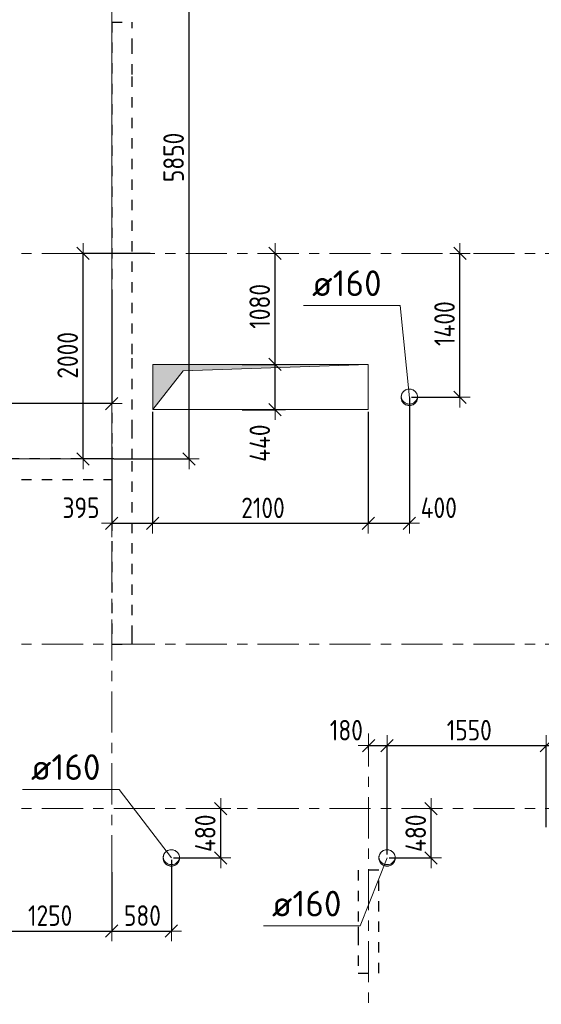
# Model space of a CAD drawing. Header units: metres. Extents: x -38 to 93, y -15 to 21.
# Tile 24 of 152: x 44.75 to 49.83, y 5.5 to 15.07. Entities that reach past the tile are written whole.
import ezdxf

# ---------------------------------------------------------------- set-up
doc = ezdxf.new("R2010")
doc.units = ezdxf.units.M
doc.header["$PDMODE"] = 65
for name, pattern in [('______11', [0.5, 0.4, -0.05, 0, -0.05]), ('______2', [0.135, 0.1, -0.035]), ('______5', [1.1, 0.8, -0.1, 0.1, -0.1])]:
    doc.linetypes.add(name, pattern=pattern)
for name, color, linetype, lineweight in [('XR$1$Осевая линия (1)', 7, '______5', 13), ('XR$3$Перекрытие (1)', 7, 'Continuous', 35), ('XR$5$Размерная линия (1)', 7, 'Continuous', 13), ('XR$5$Текст_ общее_1', 7, 'Continuous', 13)]:
    doc.layers.add(name, color=color, linetype=linetype, lineweight=lineweight)
doc.layers.add('XR$3$Макрос проема_ отверстия', color=7, linetype='Continuous', lineweight=13, true_color=0x2d2d2d)
doc.layers.add('XR$7$Стена_ бетон несущ.', color=7, linetype='Continuous', lineweight=70, true_color=0xb4b496)
doc.styles.add('ISOCPEUR', font='txt')
doc.dimstyles.new('DIMSTYLE_3', dxfattribs={"dimtxt": 0.2, "dimasz": 0.2, "dimexe": 0, "dimexo": 0, "dimgap": 0.1, "dimtad": 2, "dimdec": 0, "dimlfac": 1000, "dimrnd": 5, "dimzin": 12, "dimdsep": 46, "dimtxsty": 'ISOCPEUR', "dimblk1": 'ALL_ML_STRICH', "dimblk2": 'ALL_ML_STRICH', "dimsah": 1, "dimcen": 0, "dimclrd": 7, "dimclre": 256, "dimclrt": 7, "dimadec": 0, "dimazin": 0, "dimtfac": 1, "dimtdec": 0, "dimtix": 1, "dimtmove": 2, "dimatfit": 3, "dimfxl": 0, "dimtzin": 0, "dimlwd": 0, "dimlwe": -3, "dimarcsym": 0})
doc.dimstyles.new('DIMSTYLE_33', dxfattribs={"dimtxt": 0.2, "dimasz": 0.2, "dimexe": 0, "dimexo": 0, "dimgap": 0.1, "dimtad": 2, "dimdec": 0, "dimlfac": 1000, "dimrnd": 5, "dimzin": 12, "dimdsep": 46, "dimtxsty": 'ISOCPEUR', "dimblk1": 'ALL_ML_STRICH', "dimblk2": 'ALL_ML_STRICH', "dimsah": 1, "dimcen": 0, "dimclrd": 7, "dimclre": 256, "dimclrt": 7, "dimadec": 0, "dimazin": 0, "dimtfac": 1, "dimtdec": 0, "dimtix": 1, "dimtmove": 2, "dimatfit": 3, "dimfxl": 0, "dimtvp": 1.2, "dimtzin": 0, "dimlwd": 0, "dimlwe": -3, "dimarcsym": 0})

# ---------------------------------------------------------------- blocks, each defined once
blk = doc.blocks.new('NSY1')
at = {"color": 0, "linetype": 'ByBlock', "lineweight": -2}
for p, q in [((-0.01, 0.01), (0.01, 0.01)), ((-0.01, -0.01), (-0.01, 0.01)), ((-0.01, -0.01), (-0.01, 0.01)), ((-0.01, 0.01), (0.01, 0.01)), ((-0.01, 0.01), (0.01, 0.01)), ((0.01, 0.01), (-0.01, 0.01)), ((-0.01, 0.01), (-0.01, 0.01)), ((-0.01, 0.01), (-0.01, -0.01)), ((0.01, 0.01), (-0.01, 0.01)), ((0, 0), (0, 0)), ((0, 0), (0, 0)), ((0, 0), (0, 0)), ((0, 0), (0, 0)), ((0, 0), (0, 0)), ((0, 0), (0, 0)), ((0, 0), (0, 0)), ((0, 0), (0, 0)), ((0, 0), (0, 0)), ((0, 0), (0, 0)), ((0, 0), (0, 0)), ((0, 0), (0, 0)), ((0, 0), (0, 0)), ((0, 0), (0, 0)), ((0, 0), (0, 0)), ((0, 0), (0, 0)), ((0, 0), (0, 0)), ((0, 0), (0, 0)), ((0, 0), (0, 0)), ((0, 0), (0, 0)), ((0, 0), (0, 0)), ((0, 0), (0, 0)), ((0, 0), (0, 0)), ((0.01, 0.01), (0.01, -0.01)), ((0.01, 0.01), (0.01, -0.01)), ((0.01, 0.01), (0.01, 0.01)), ((0.01, -0.01), (0.01, 0.01)), ((0.01, -0.01), (-0.01, -0.01)), ((0.01, -0.01), (-0.01, -0.01)), ((-0.01, -0.01), (0.01, -0.01)), ((0, 0), (0, 0)), ((0, 0), (0, 0)), ((0, 0), (0, 0)), ((0, 0), (0, 0)), ((0, 0), (0, 0))]:
    blk.add_line(p, q, dxfattribs=at)
blk = doc.blocks.new('Отображение проема (2)', base_point=(-1.002, -49.786))
at = {"layer": 'XR$3$Макрос проема_ отверстия', "true_color": 0x000000, "transparency": 33554687}
blk.add_hatch(color=18, dxfattribs=at).paths.add_polyline_path([(-0.967, -49.384), (-1.002, -49.383), (-1.072, -49.389), (-1.139, -49.407), (-1.203, -49.437), (-1.261, -49.477), (-1.31, -49.527), (-1.351, -49.585), (-1.381, -49.648), (-1.399, -49.716), (-1.405, -49.786), (-1.399, -49.856), (-1.381, -49.924), (-1.351, -49.988), (-1.31, -50.045), (-1.261, -50.095), (-1.203, -50.135), (-1.139, -50.165), (-1.072, -50.183), (-1.002, -50.189), (-0.967, -50.188), (-1.032, -50.177), (-1.095, -50.155), (-1.153, -50.123), (-1.205, -50.082), (-1.25, -50.033), (-1.287, -49.978), (-1.313, -49.917), (-1.329, -49.852), (-1.335, -49.786), (-1.329, -49.72), (-1.313, -49.656), (-1.287, -49.595), (-1.25, -49.539), (-1.205, -49.49), (-1.153, -49.449), (-1.095, -49.417), (-1.032, -49.396)])
at = {"layer": 'XR$3$Макрос проема_ отверстия', "transparency": 33554687}
blk.add_circle((-1.002, -49.786), 0.403, dxfattribs=at)
blk.add_arc((-0.932, -49.786), 0.403, 94.9784, 265.0216, dxfattribs=at)
blk = doc.blocks.new('Отображение проема', base_point=(-1.1579, -49.3094))
at = {"layer": 'XR$3$Макрос проема_ отверстия', "true_color": 0x000000, "transparency": 33554687}
blk.add_hatch(color=18, dxfattribs=at).paths.add_polyline_path([(-1.1579, -50.1094), (-1.0448, -49.4225), (-0.3579, -49.3094), (-1.1579, -49.3094)])
at = {"layer": 'XR$3$Макрос проема_ отверстия', "transparency": 33554687}
for p, q in [((-1.1579, -50.1094), (-1.1579, -49.3094)), ((-1.1579, -49.3094), (-0.3579, -49.3094)), ((-1.0448, -49.4225), (-0.3579, -49.3094)), ((-1.1579, -50.1094), (-1.0448, -49.4225))]:
    blk.add_line(p, q, dxfattribs=at)
blk = doc.blocks.new('ALL_ML_STRICH')
at = {"color": 0, "linetype": 'ByBlock', "lineweight": -2}
for p, q in [((0, -0.5), (0, 0.5)), ((-1, 0), (0.5, 0)), ((-0.3, -0.3), (0.3, 0.3))]:
    blk.add_line(p, q, dxfattribs=at)
blk = doc.blocks.new('*D466')
at = {"layer": 'DEFPOINTS', "color": 7, "linetype": 'Continuous', "lineweight": 13, "transparency": 33554687}
for p in [(49.0055, 12.8), (48.5469, 11.4), (49.0395, 11.4)]:
    blk.add_point(p, dxfattribs=at)
at = {"layer": 'XR$5$Размерная линия (1)', "color": 9, "linetype": 'Continuous', "lineweight": -2, "true_color": 0xc7c7c7, "transparency": 33554687}
for p, q in [((49.0255, 12.8), (49.0395, 12.8)), ((48.5669, 11.4), (49.0395, 11.4))]:
    blk.add_line(p, q, dxfattribs=at)
at = {"layer": 'XR$5$Размерная линия (1)', "color": 7, "linetype": 'Continuous', "lineweight": -2, "transparency": 33554687}
blk.add_line((49.0395, 11.4), (49.0395, 12.8), dxfattribs=at)
at = {"layer": 'XR$5$Размерная линия (1)', "color": 7, "linetype": 'Continuous', "lineweight": 13, "transparency": 33554687, "xscale": 0.2, "yscale": 0.2, "zscale": 0.2}
for p, rotation in [((49.0395, 12.8), 90), ((49.0395, 11.4), 270)]:
    blk.add_blockref('ALL_ML_STRICH', p, dxfattribs=dict(at, rotation=rotation))
at = {"layer": 'XR$5$Размерная линия (1)', "color": 7, "linetype": 'Continuous', "lineweight": 13, "transparency": 33554687, "insert": (48.8895, 12.1167), "char_height": 0.2, "width": 0.666667, "attachment_point": 5, "rotation": 90, "style": 'ISOCPEUR'}
blk.add_mtext('\\W0.83;\\A1;{1400}', dxfattribs=at)
blk = doc.blocks.new('*D506')
at = {"layer": 'DEFPOINTS', "color": 7, "linetype": 'Continuous', "lineweight": 13, "transparency": 33554687}
for p in [(44.4, 6.87), (45.65, 6.8023), (44.4, 6.2089)]:
    blk.add_point(p, dxfattribs=at)
at = {"layer": 'XR$5$Размерная линия (1)', "color": 9, "linetype": 'Continuous', "lineweight": -2, "true_color": 0xc7c7c7, "transparency": 33554687}
for p, q in [((44.4, 6.85), (44.4, 6.2089)), ((45.65, 6.7823), (45.65, 6.2089))]:
    blk.add_line(p, q, dxfattribs=at)
at = {"layer": 'XR$5$Размерная линия (1)', "color": 7, "linetype": 'Continuous', "lineweight": -2, "transparency": 33554687}
blk.add_line((44.4, 6.2089), (45.65, 6.2089), dxfattribs=at)
at = {"layer": 'XR$5$Размерная линия (1)', "color": 7, "linetype": 'Continuous', "lineweight": 13, "transparency": 33554687, "xscale": 0.2, "yscale": 0.2, "zscale": 0.2, "rotation": 180}
blk.add_blockref('ALL_ML_STRICH', (44.4, 6.2089), dxfattribs=at)
at = {"layer": 'XR$5$Размерная линия (1)', "color": 7, "linetype": 'Continuous', "lineweight": 13, "transparency": 33554687, "xscale": 0.2, "yscale": 0.2, "zscale": 0.2}
blk.add_blockref('ALL_ML_STRICH', (45.65, 6.2089), dxfattribs=at)
at = {"layer": 'XR$5$Размерная линия (1)', "color": 7, "linetype": 'Continuous', "lineweight": 13, "transparency": 33554687, "insert": (45.05, 6.3589), "char_height": 0.2, "width": 0.666667, "attachment_point": 5, "style": 'ISOCPEUR'}
blk.add_mtext('\\W0.83;\\A1;{1250}', dxfattribs=at)
blk = doc.blocks.new('*D507')
at = {"layer": 'DEFPOINTS', "color": 7, "linetype": 'Continuous', "lineweight": 13, "transparency": 33554687}
for p in [(46.23, 6.92), (45.65, 6.8023), (45.65, 6.2089)]:
    blk.add_point(p, dxfattribs=at)
at = {"layer": 'XR$5$Размерная линия (1)', "color": 9, "linetype": 'Continuous', "lineweight": -2, "true_color": 0xc7c7c7, "transparency": 33554687}
for p, q in [((46.23, 6.9), (46.23, 6.2089)), ((45.65, 6.7823), (45.65, 6.2089))]:
    blk.add_line(p, q, dxfattribs=at)
at = {"layer": 'XR$5$Размерная линия (1)', "color": 7, "linetype": 'Continuous', "lineweight": -2, "transparency": 33554687}
blk.add_line((45.65, 6.2089), (46.23, 6.2089), dxfattribs=at)
at = {"layer": 'XR$5$Размерная линия (1)', "color": 7, "linetype": 'Continuous', "lineweight": 13, "transparency": 33554687, "xscale": 0.2, "yscale": 0.2, "zscale": 0.2, "rotation": 180}
blk.add_blockref('ALL_ML_STRICH', (45.65, 6.2089), dxfattribs=at)
at = {"layer": 'XR$5$Размерная линия (1)', "color": 7, "linetype": 'Continuous', "lineweight": 13, "transparency": 33554687, "xscale": 0.2, "yscale": 0.2, "zscale": 0.2}
blk.add_blockref('ALL_ML_STRICH', (46.23, 6.2089), dxfattribs=at)
at = {"layer": 'XR$5$Размерная линия (1)', "color": 7, "linetype": 'Continuous', "lineweight": 13, "transparency": 33554687, "insert": (45.9483, 6.3589), "char_height": 0.2, "width": 0.5, "attachment_point": 5, "style": 'ISOCPEUR'}
blk.add_mtext('\\W0.83;\\A1;{580}', dxfattribs=at)
blk = doc.blocks.new('*D510')
at = {"layer": 'DEFPOINTS', "color": 7, "linetype": 'Continuous', "lineweight": 13, "transparency": 33554687}
for p in [(48.15, 8.0126), (48.15, 7.9558), (48.33, 6.9338)]:
    blk.add_point(p, dxfattribs=at)
at = {"layer": 'XR$5$Размерная линия (1)', "color": 9, "linetype": 'Continuous', "lineweight": -2, "true_color": 0xc7c7c7, "transparency": 33554687}
for p, q in [((48.15, 7.9758), (48.15, 8.0126)), ((48.33, 6.9538), (48.33, 8.0126))]:
    blk.add_line(p, q, dxfattribs=at)
at = {"layer": 'XR$5$Размерная линия (1)', "color": 7, "linetype": 'Continuous', "lineweight": -2, "transparency": 33554687}
blk.add_line((48.15, 8.0126), (48.33, 8.0126), dxfattribs=at)
at = {"layer": 'XR$5$Размерная линия (1)', "color": 7, "linetype": 'Continuous', "lineweight": 13, "transparency": 33554687, "xscale": 0.2, "yscale": 0.2, "zscale": 0.2, "rotation": 180}
blk.add_blockref('ALL_ML_STRICH', (48.15, 8.0126), dxfattribs=at)
at = {"layer": 'XR$5$Размерная линия (1)', "color": 7, "linetype": 'Continuous', "lineweight": 13, "transparency": 33554687, "xscale": 0.2, "yscale": 0.2, "zscale": 0.2}
blk.add_blockref('ALL_ML_STRICH', (48.33, 8.0126), dxfattribs=at)
at = {"layer": 'XR$5$Размерная линия (1)', "color": 7, "linetype": 'Continuous', "lineweight": 13, "transparency": 33554687, "insert": (47.9335, 8.1622), "char_height": 0.2, "width": 0.5, "attachment_point": 5, "style": 'ISOCPEUR'}
blk.add_mtext('\\W0.83;\\A1;{180}', dxfattribs=at)
blk = doc.blocks.new('*D511')
at = {"layer": 'DEFPOINTS', "color": 7, "linetype": 'Continuous', "lineweight": 13, "transparency": 33554687}
for p in [(48.33, 8.0126), (49.88, 7.2), (48.33, 6.9338)]:
    blk.add_point(p, dxfattribs=at)
at = {"layer": 'XR$5$Размерная линия (1)', "color": 9, "linetype": 'Continuous', "lineweight": -2, "true_color": 0xc7c7c7, "transparency": 33554687}
for p, q in [((48.33, 6.9538), (48.33, 8.0126)), ((49.88, 7.22), (49.88, 8.0126))]:
    blk.add_line(p, q, dxfattribs=at)
at = {"layer": 'XR$5$Размерная линия (1)', "color": 7, "linetype": 'Continuous', "lineweight": -2, "transparency": 33554687}
blk.add_line((48.33, 8.0126), (49.88, 8.0126), dxfattribs=at)
at = {"layer": 'XR$5$Размерная линия (1)', "color": 7, "linetype": 'Continuous', "lineweight": 13, "transparency": 33554687, "xscale": 0.2, "yscale": 0.2, "zscale": 0.2, "rotation": 180}
blk.add_blockref('ALL_ML_STRICH', (48.33, 8.0126), dxfattribs=at)
at = {"layer": 'XR$5$Размерная линия (1)', "color": 7, "linetype": 'Continuous', "lineweight": 13, "transparency": 33554687, "xscale": 0.2, "yscale": 0.2, "zscale": 0.2}
blk.add_blockref('ALL_ML_STRICH', (49.88, 8.0126), dxfattribs=at)
at = {"layer": 'XR$5$Размерная линия (1)', "color": 7, "linetype": 'Continuous', "lineweight": 13, "transparency": 33554687, "insert": (49.13, 8.1626), "char_height": 0.2, "width": 0.666667, "attachment_point": 5, "style": 'ISOCPEUR'}
blk.add_mtext('\\W0.83;\\A1;{1550}', dxfattribs=at)
blk = doc.blocks.new('*D512')
at = {"layer": 'DEFPOINTS', "color": 7, "linetype": 'Continuous', "lineweight": 13, "transparency": 33554687}
for p in [(49.88, 8.0126), (49.88, 7.2), (50.8, 7.2)]:
    blk.add_point(p, dxfattribs=at)
at = {"layer": 'XR$5$Размерная линия (1)', "color": 9, "linetype": 'Continuous', "lineweight": -2, "true_color": 0xc7c7c7, "transparency": 33554687}
for p, q in [((49.88, 7.22), (49.88, 8.0126)), ((50.8, 7.22), (50.8, 8.0126))]:
    blk.add_line(p, q, dxfattribs=at)
at = {"layer": 'XR$5$Размерная линия (1)', "color": 7, "linetype": 'Continuous', "lineweight": -2, "transparency": 33554687}
blk.add_line((49.88, 8.0126), (50.8, 8.0126), dxfattribs=at)
at = {"layer": 'XR$5$Размерная линия (1)', "color": 7, "linetype": 'Continuous', "lineweight": 13, "transparency": 33554687, "xscale": 0.2, "yscale": 0.2, "zscale": 0.2, "rotation": 180}
blk.add_blockref('ALL_ML_STRICH', (49.88, 8.0126), dxfattribs=at)
at = {"layer": 'XR$5$Размерная линия (1)', "color": 7, "linetype": 'Continuous', "lineweight": 13, "transparency": 33554687, "xscale": 0.2, "yscale": 0.2, "zscale": 0.2}
blk.add_blockref('ALL_ML_STRICH', (50.8, 8.0126), dxfattribs=at)
at = {"layer": 'XR$5$Размерная линия (1)', "color": 7, "linetype": 'Continuous', "lineweight": 13, "transparency": 33554687, "insert": (50.3483, 8.1626), "char_height": 0.2, "width": 0.5, "attachment_point": 5, "style": 'ISOCPEUR'}
blk.add_mtext('\\W0.83;\\A1;{920}', dxfattribs=at)
blk = doc.blocks.new('*D513')
at = {"layer": 'DEFPOINTS', "color": 7, "linetype": 'Continuous', "lineweight": 13, "transparency": 33554687}
for p in [(48.7217, 7.4), (48.33, 6.92), (48.7588, 6.92)]:
    blk.add_point(p, dxfattribs=at)
at = {"layer": 'XR$5$Размерная линия (1)', "color": 9, "linetype": 'Continuous', "lineweight": -2, "true_color": 0xc7c7c7, "transparency": 33554687}
for p, q in [((48.7417, 7.4), (48.7588, 7.4)), ((48.35, 6.92), (48.7588, 6.92))]:
    blk.add_line(p, q, dxfattribs=at)
at = {"layer": 'XR$5$Размерная линия (1)', "color": 7, "linetype": 'Continuous', "lineweight": -2, "transparency": 33554687}
blk.add_line((48.7588, 6.92), (48.7588, 7.4), dxfattribs=at)
at = {"layer": 'XR$5$Размерная линия (1)', "color": 7, "linetype": 'Continuous', "lineweight": 13, "transparency": 33554687, "xscale": 0.2, "yscale": 0.2, "zscale": 0.2}
for p, rotation in [((48.7588, 7.4), 90), ((48.7588, 6.92), 270)]:
    blk.add_blockref('ALL_ML_STRICH', p, dxfattribs=dict(at, rotation=rotation))
at = {"layer": 'XR$5$Размерная линия (1)', "color": 7, "linetype": 'Continuous', "lineweight": 13, "transparency": 33554687, "insert": (48.6088, 7.16), "char_height": 0.2, "width": 0.5, "attachment_point": 5, "rotation": 90, "style": 'ISOCPEUR'}
blk.add_mtext('\\W0.83;\\A1;{480}', dxfattribs=at)
blk = doc.blocks.new('*D540')
at = {"layer": 'DEFPOINTS', "color": 7, "linetype": 'Continuous', "lineweight": 13, "transparency": 33554687}
for p in [(46.5513, 7.4), (46.23, 6.92), (46.7102, 6.92)]:
    blk.add_point(p, dxfattribs=at)
at = {"layer": 'XR$5$Размерная линия (1)', "color": 9, "linetype": 'Continuous', "lineweight": -2, "true_color": 0xc7c7c7, "transparency": 33554687}
for p, q in [((46.7102, 7.4), (46.7102, 7.4)), ((46.25, 6.92), (46.7102, 6.92))]:
    blk.add_line(p, q, dxfattribs=at)
at = {"layer": 'XR$5$Размерная линия (1)', "color": 7, "linetype": 'Continuous', "lineweight": -2, "transparency": 33554687}
blk.add_line((46.7102, 6.92), (46.7102, 7.4), dxfattribs=at)
at = {"layer": 'XR$5$Размерная линия (1)', "color": 7, "linetype": 'Continuous', "lineweight": 13, "transparency": 33554687, "xscale": 0.2, "yscale": 0.2, "zscale": 0.2}
for p, rotation in [((46.7102, 7.4), 90), ((46.7102, 6.92), 270)]:
    blk.add_blockref('ALL_ML_STRICH', p, dxfattribs=dict(at, rotation=rotation))
at = {"layer": 'XR$5$Размерная линия (1)', "color": 7, "linetype": 'Continuous', "lineweight": 13, "transparency": 33554687, "insert": (46.5602, 7.16), "char_height": 0.2, "width": 0.5, "attachment_point": 5, "rotation": 90, "style": 'ISOCPEUR'}
blk.add_mtext('\\W0.83;\\A1;{480}', dxfattribs=at)
blk = doc.blocks.new('*D541')
at = {"layer": 'DEFPOINTS', "color": 7, "linetype": 'Continuous', "lineweight": 13, "transparency": 33554687}
for p in [(45.8494, 16.65), (45.65, 10.8), (46.4019, 10.8)]:
    blk.add_point(p, dxfattribs=at)
at = {"layer": 'XR$5$Размерная линия (1)', "color": 9, "linetype": 'Continuous', "lineweight": -2, "true_color": 0xc7c7c7, "transparency": 33554687}
for p, q in [((45.8694, 16.65), (46.4019, 16.65)), ((45.67, 10.8), (46.4019, 10.8))]:
    blk.add_line(p, q, dxfattribs=at)
at = {"layer": 'XR$5$Размерная линия (1)', "color": 7, "linetype": 'Continuous', "lineweight": -2, "transparency": 33554687}
blk.add_line((46.4019, 10.8), (46.4019, 16.65), dxfattribs=at)
at = {"layer": 'XR$5$Размерная линия (1)', "color": 7, "linetype": 'Continuous', "lineweight": 13, "transparency": 33554687, "xscale": 0.2, "yscale": 0.2, "zscale": 0.2}
for p, rotation in [((46.4019, 16.65), 90), ((46.4019, 10.8), 270)]:
    blk.add_blockref('ALL_ML_STRICH', p, dxfattribs=dict(at, rotation=rotation))
at = {"layer": 'XR$5$Размерная линия (1)', "color": 7, "linetype": 'Continuous', "lineweight": 13, "transparency": 33554687, "insert": (46.2519, 13.7333), "char_height": 0.2, "width": 0.666667, "attachment_point": 5, "rotation": 90, "style": 'ISOCPEUR'}
blk.add_mtext('\\W0.83;\\A1;{5850}', dxfattribs=at)
blk = doc.blocks.new('*D544')
at = {"layer": 'DEFPOINTS', "color": 7, "linetype": 'Continuous', "lineweight": 13, "transparency": 33554687}
for p in [(45.65, 12.452), (43.05, 11.79), (45.65, 11.3393)]:
    blk.add_point(p, dxfattribs=at)
at = {"layer": 'XR$5$Размерная линия (1)', "color": 9, "linetype": 'Continuous', "lineweight": -2, "true_color": 0xc7c7c7, "transparency": 33554687}
for p, q in [((45.65, 12.432), (45.65, 11.3393)), ((43.05, 11.81), (43.05, 11.3393))]:
    blk.add_line(p, q, dxfattribs=at)
at = {"layer": 'XR$5$Размерная линия (1)', "color": 7, "linetype": 'Continuous', "lineweight": -2, "transparency": 33554687}
blk.add_line((45.65, 11.3393), (43.05, 11.3393), dxfattribs=at)
at = {"layer": 'XR$5$Размерная линия (1)', "color": 7, "linetype": 'Continuous', "lineweight": 13, "transparency": 33554687, "xscale": 0.2, "yscale": 0.2, "zscale": 0.2}
for p, rotation in [((43.05, 11.3393), 180), ((45.65, 11.3393), 360)]:
    blk.add_blockref('ALL_ML_STRICH', p, dxfattribs=dict(at, rotation=rotation))
at = {"layer": 'XR$5$Размерная линия (1)', "color": 7, "linetype": 'Continuous', "lineweight": 13, "transparency": 33554687, "insert": (44.3583, 11.4893), "char_height": 0.2, "width": 0.666667, "attachment_point": 5, "style": 'ISOCPEUR'}
blk.add_mtext('\\W0.83;\\A1;{2600}', dxfattribs=at)
blk = doc.blocks.new('*D546')
at = {"layer": 'DEFPOINTS', "color": 7, "linetype": 'Continuous', "lineweight": 13, "transparency": 33554687}
for p in [(46.0432, 12.8), (45.3706, 10.8), (45.65, 10.8)]:
    blk.add_point(p, dxfattribs=at)
at = {"layer": 'XR$5$Размерная линия (1)', "color": 9, "linetype": 'Continuous', "lineweight": -2, "true_color": 0xc7c7c7, "transparency": 33554687}
for p, q in [((46.0232, 12.8), (45.3706, 12.8)), ((45.67, 10.8), (45.3706, 10.8))]:
    blk.add_line(p, q, dxfattribs=at)
at = {"layer": 'XR$5$Размерная линия (1)', "color": 7, "linetype": 'Continuous', "lineweight": -2, "transparency": 33554687}
blk.add_line((45.3706, 10.8), (45.3706, 12.8), dxfattribs=at)
at = {"layer": 'XR$5$Размерная линия (1)', "color": 7, "linetype": 'Continuous', "lineweight": 13, "transparency": 33554687, "xscale": 0.2, "yscale": 0.2, "zscale": 0.2}
for p, rotation in [((45.3706, 12.8), 90), ((45.3706, 10.8), 270)]:
    blk.add_blockref('ALL_ML_STRICH', p, dxfattribs=dict(at, rotation=rotation))
at = {"layer": 'XR$5$Размерная линия (1)', "color": 7, "linetype": 'Continuous', "lineweight": 13, "transparency": 33554687, "insert": (45.2206, 11.8083), "char_height": 0.2, "width": 0.666667, "attachment_point": 5, "rotation": 90, "style": 'ISOCPEUR'}
blk.add_mtext('\\W0.83;\\A1;{2000}', dxfattribs=at)
blk = doc.blocks.new('*D547')
at = {"layer": 'DEFPOINTS', "color": 7, "linetype": 'Continuous', "lineweight": 13, "transparency": 33554687}
for p in [(46.0469, 11.28), (45.65, 10.9369), (45.65, 10.1747)]:
    blk.add_point(p, dxfattribs=at)
at = {"layer": 'XR$5$Размерная линия (1)', "color": 9, "linetype": 'Continuous', "lineweight": -2, "true_color": 0xc7c7c7, "transparency": 33554687}
for p, q in [((46.0469, 11.26), (46.0469, 10.1747)), ((45.65, 10.9169), (45.65, 10.1747))]:
    blk.add_line(p, q, dxfattribs=at)
at = {"layer": 'XR$5$Размерная линия (1)', "color": 7, "linetype": 'Continuous', "lineweight": -2, "transparency": 33554687}
blk.add_line((45.65, 10.1747), (46.0469, 10.1747), dxfattribs=at)
at = {"layer": 'XR$5$Размерная линия (1)', "color": 7, "linetype": 'Continuous', "lineweight": 13, "transparency": 33554687, "xscale": 0.2, "yscale": 0.2, "zscale": 0.2, "rotation": 180}
blk.add_blockref('ALL_ML_STRICH', (45.65, 10.1747), dxfattribs=at)
at = {"layer": 'XR$5$Размерная линия (1)', "color": 7, "linetype": 'Continuous', "lineweight": 13, "transparency": 33554687, "xscale": 0.2, "yscale": 0.2, "zscale": 0.2}
blk.add_blockref('ALL_ML_STRICH', (46.0469, 10.1747), dxfattribs=at)
at = {"layer": 'XR$5$Размерная линия (1)', "color": 7, "linetype": 'Continuous', "lineweight": 13, "transparency": 33554687, "insert": (45.3502, 10.3257), "char_height": 0.2, "width": 0.5, "attachment_point": 5, "style": 'ISOCPEUR'}
blk.add_mtext('\\W0.83;\\A1;{395}', dxfattribs=at)
blk = doc.blocks.new('*D548')
at = {"layer": 'DEFPOINTS', "color": 7, "linetype": 'Continuous', "lineweight": 13, "transparency": 33554687}
for p in [(46.0469, 11.28), (48.1469, 11.28), (46.0469, 10.1747)]:
    blk.add_point(p, dxfattribs=at)
at = {"layer": 'XR$5$Размерная линия (1)', "color": 9, "linetype": 'Continuous', "lineweight": -2, "true_color": 0xc7c7c7, "transparency": 33554687}
for p, q in [((46.0469, 11.26), (46.0469, 10.1747)), ((48.1469, 11.26), (48.1469, 10.1747))]:
    blk.add_line(p, q, dxfattribs=at)
at = {"layer": 'XR$5$Размерная линия (1)', "color": 7, "linetype": 'Continuous', "lineweight": -2, "transparency": 33554687}
blk.add_line((46.0469, 10.1747), (48.1469, 10.1747), dxfattribs=at)
at = {"layer": 'XR$5$Размерная линия (1)', "color": 7, "linetype": 'Continuous', "lineweight": 13, "transparency": 33554687, "xscale": 0.2, "yscale": 0.2, "zscale": 0.2, "rotation": 180}
blk.add_blockref('ALL_ML_STRICH', (46.0469, 10.1747), dxfattribs=at)
at = {"layer": 'XR$5$Размерная линия (1)', "color": 7, "linetype": 'Continuous', "lineweight": 13, "transparency": 33554687, "xscale": 0.2, "yscale": 0.2, "zscale": 0.2}
blk.add_blockref('ALL_ML_STRICH', (48.1469, 10.1747), dxfattribs=at)
at = {"layer": 'XR$5$Размерная линия (1)', "color": 7, "linetype": 'Continuous', "lineweight": 13, "transparency": 33554687, "insert": (47.1219, 10.3247), "char_height": 0.2, "width": 0.666667, "attachment_point": 5, "style": 'ISOCPEUR'}
blk.add_mtext('\\W0.83;\\A1;{2100}', dxfattribs=at)
blk = doc.blocks.new('*D549')
at = {"layer": 'DEFPOINTS', "color": 7, "linetype": 'Continuous', "lineweight": 13, "transparency": 33554687}
for p in [(48.5469, 11.4138), (48.1469, 11.28), (48.1469, 10.1747)]:
    blk.add_point(p, dxfattribs=at)
at = {"layer": 'XR$5$Размерная линия (1)', "color": 9, "linetype": 'Continuous', "lineweight": -2, "true_color": 0xc7c7c7, "transparency": 33554687}
for p, q in [((48.5469, 11.3938), (48.5469, 10.1747)), ((48.1469, 11.26), (48.1469, 10.1747))]:
    blk.add_line(p, q, dxfattribs=at)
at = {"layer": 'XR$5$Размерная линия (1)', "color": 7, "linetype": 'Continuous', "lineweight": -2, "transparency": 33554687}
blk.add_line((48.1469, 10.1747), (48.5469, 10.1747), dxfattribs=at)
at = {"layer": 'XR$5$Размерная линия (1)', "color": 7, "linetype": 'Continuous', "lineweight": 13, "transparency": 33554687, "xscale": 0.2, "yscale": 0.2, "zscale": 0.2, "rotation": 180}
blk.add_blockref('ALL_ML_STRICH', (48.1469, 10.1747), dxfattribs=at)
at = {"layer": 'XR$5$Размерная линия (1)', "color": 7, "linetype": 'Continuous', "lineweight": 13, "transparency": 33554687, "xscale": 0.2, "yscale": 0.2, "zscale": 0.2}
blk.add_blockref('ALL_ML_STRICH', (48.5469, 10.1747), dxfattribs=at)
at = {"layer": 'XR$5$Размерная линия (1)', "color": 7, "linetype": 'Continuous', "lineweight": 13, "transparency": 33554687, "insert": (48.8334, 10.3257), "char_height": 0.2, "width": 0.5, "attachment_point": 5, "style": 'ISOCPEUR'}
blk.add_mtext('\\W0.83;\\A1;{400}', dxfattribs=at)
blk = doc.blocks.new('*D550')
at = {"layer": 'DEFPOINTS', "color": 7, "linetype": 'Continuous', "lineweight": 13, "transparency": 33554687}
for p in [(46.9001, 11.7195), (46.9001, 11.2795), (47.2402, 11.2795)]:
    blk.add_point(p, dxfattribs=at)
at = {"layer": 'XR$5$Размерная линия (1)', "color": 9, "linetype": 'Continuous', "lineweight": -2, "true_color": 0xc7c7c7, "transparency": 33554687}
for p, q in [((46.9201, 11.7195), (47.2402, 11.7195)), ((46.9201, 11.2795), (47.2402, 11.2795))]:
    blk.add_line(p, q, dxfattribs=at)
at = {"layer": 'XR$5$Размерная линия (1)', "color": 7, "linetype": 'Continuous', "lineweight": -2, "transparency": 33554687}
blk.add_line((47.2402, 11.2795), (47.2402, 11.7195), dxfattribs=at)
at = {"layer": 'XR$5$Размерная линия (1)', "color": 7, "linetype": 'Continuous', "lineweight": 13, "transparency": 33554687, "xscale": 0.2, "yscale": 0.2, "zscale": 0.2}
for p, rotation in [((47.2402, 11.7195), 90), ((47.2402, 11.2795), 270)]:
    blk.add_blockref('ALL_ML_STRICH', p, dxfattribs=dict(at, rotation=rotation))
at = {"layer": 'XR$5$Размерная линия (1)', "color": 7, "linetype": 'Continuous', "lineweight": 13, "transparency": 33554687, "insert": (47.0908, 10.9542), "char_height": 0.2, "width": 0.5, "attachment_point": 5, "rotation": 90, "style": 'ISOCPEUR'}
blk.add_mtext('\\W0.83;\\A1;{440}', dxfattribs=at)
blk = doc.blocks.new('*D551')
at = {"layer": 'DEFPOINTS', "color": 7, "linetype": 'Continuous', "lineweight": 13, "transparency": 33554687}
for p in [(47.233, 12.8), (46.9001, 11.7195), (47.2402, 11.7195)]:
    blk.add_point(p, dxfattribs=at)
at = {"layer": 'XR$5$Размерная линия (1)', "color": 9, "linetype": 'Continuous', "lineweight": -2, "true_color": 0xc7c7c7, "transparency": 33554687}
for p, q in [((47.2402, 12.8), (47.2402, 12.8)), ((46.9201, 11.7195), (47.2402, 11.7195))]:
    blk.add_line(p, q, dxfattribs=at)
at = {"layer": 'XR$5$Размерная линия (1)', "color": 7, "linetype": 'Continuous', "lineweight": -2, "transparency": 33554687}
blk.add_line((47.2402, 11.7195), (47.2402, 12.8), dxfattribs=at)
at = {"layer": 'XR$5$Размерная линия (1)', "color": 7, "linetype": 'Continuous', "lineweight": 13, "transparency": 33554687, "xscale": 0.2, "yscale": 0.2, "zscale": 0.2}
for p, rotation in [((47.2402, 12.8), 90), ((47.2402, 11.7195), 270)]:
    blk.add_blockref('ALL_ML_STRICH', p, dxfattribs=dict(at, rotation=rotation))
at = {"layer": 'XR$5$Размерная линия (1)', "color": 7, "linetype": 'Continuous', "lineweight": 13, "transparency": 33554687, "insert": (47.0902, 12.2848), "char_height": 0.2, "width": 0.666667, "attachment_point": 5, "rotation": 90, "style": 'ISOCPEUR'}
blk.add_mtext('\\W0.83;\\A1;{1080}', dxfattribs=at)

msp = doc.modelspace()

# ---------------------------------------------------------------- linework, layer by layer
at = {"color": 7, "linetype": 'Continuous', "lineweight": 13, "transparency": 33554687}
for points in [[(48.5469, 11.3938), (48.4579, 12.2931), (47.5179, 12.2931)], [(46.23, 6.92), (45.721, 7.5867), (44.781, 7.5867)], [(48.33, 6.92), (48.0667, 6.2587), (47.1267, 6.2587)]]:
    msp.add_lwpolyline(points, dxfattribs=at)
at = {"layer": 'XR$1$Осевая линия (1)', "color": 253, "linetype": '______11', "lineweight": 13, "true_color": 0xa0a0a0, "transparency": 33554687}
for p, q in [((45.65, 6.74), (45.65, 19.78)), ((-2.63, 12.8), (62.6, 12.8)), ((-2.63, 9), (62.6, 9)), ((48.15, -3.39), (48.15, 8.13)), ((-2.63, 7.4), (62.6, 7.4))]:
    msp.add_line(p, q, dxfattribs=at)
at = {"layer": 'XR$3$Перекрытие (1)', "color": 7, "linetype": 'Continuous', "lineweight": 13, "transparency": 33554687}
for p, q in [((45.65, 10.8004), (45.65, 16.65)), ((48.147, 11.72), (46.0498, 11.72)), ((46.0498, 11.72), (46.0499, 11.28)), ((48.147, 11.28), (48.147, 11.72)), ((48.475, 11.4366), (48.4672, 11.4126)), ((48.4672, 11.4126), (48.4672, 11.3874)), ((48.4898, 11.457), (48.475, 11.4366)), ((48.5102, 11.4719), (48.4898, 11.457)), ((48.5342, 11.4797), (48.5102, 11.4719)), ((48.5595, 11.4797), (48.5342, 11.4797)), ((48.5835, 11.4719), (48.5595, 11.4797)), ((48.6039, 11.457), (48.5835, 11.4719)), ((48.6187, 11.4366), (48.6039, 11.457)), ((48.6265, 11.4126), (48.6187, 11.4366)), ((48.6265, 11.3874), (48.6265, 11.4126)), ((48.4672, 11.3874), (48.475, 11.3634)), ((48.475, 11.3634), (48.4898, 11.343)), ((48.4898, 11.343), (48.5102, 11.3281)), ((48.5102, 11.3281), (48.5342, 11.3203)), ((48.5342, 11.3203), (48.5595, 11.3203)), ((48.5595, 11.3203), (48.5835, 11.3281)), ((48.5835, 11.3281), (48.6039, 11.343)), ((48.6039, 11.343), (48.6187, 11.3634)), ((48.6187, 11.3634), (48.6265, 11.3874)), ((46.0499, 11.28), (48.147, 11.28)), ((43.05, 10.8003), (45.65, 10.8004)), ((46.1934, 6.9919), (46.173, 6.977)), ((46.2174, 6.9997), (46.1934, 6.9919)), ((46.2426, 6.9997), (46.2174, 6.9997)), ((46.2666, 6.9919), (46.2426, 6.9997)), ((46.287, 6.977), (46.2666, 6.9919)), ((48.2934, 6.9919), (48.273, 6.977)), ((48.3174, 6.9997), (48.2934, 6.9919)), ((48.3426, 6.9997), (48.3174, 6.9997)), ((48.3666, 6.9919), (48.3426, 6.9997)), ((48.387, 6.977), (48.3666, 6.9919)), ((46.1581, 6.9566), (46.1503, 6.9326)), ((46.1503, 6.9326), (46.1503, 6.9074)), ((46.1503, 6.9074), (46.1581, 6.8834)), ((46.173, 6.977), (46.1581, 6.9566)), ((46.3019, 6.9566), (46.287, 6.977)), ((46.3097, 6.9326), (46.3019, 6.9566)), ((46.3019, 6.8834), (46.3097, 6.9074)), ((46.3097, 6.9074), (46.3097, 6.9326)), ((48.2581, 6.9566), (48.2503, 6.9326)), ((48.2503, 6.9326), (48.2503, 6.9074)), ((48.2503, 6.9074), (48.2581, 6.8834)), ((48.273, 6.977), (48.2581, 6.9566)), ((48.4019, 6.9566), (48.387, 6.977)), ((48.4097, 6.9326), (48.4019, 6.9566)), ((48.4019, 6.8834), (48.4097, 6.9074)), ((48.4097, 6.9074), (48.4097, 6.9326)), ((46.1581, 6.8834), (46.173, 6.863)), ((46.173, 6.863), (46.1934, 6.8481)), ((46.1934, 6.8481), (46.2174, 6.8403)), ((46.2174, 6.8403), (46.2426, 6.8403)), ((46.2426, 6.8403), (46.2666, 6.8481)), ((46.2666, 6.8481), (46.287, 6.863)), ((46.287, 6.863), (46.3019, 6.8834)), ((48.2581, 6.8834), (48.273, 6.863)), ((48.273, 6.863), (48.2934, 6.8481)), ((48.2934, 6.8481), (48.3174, 6.8403)), ((48.3174, 6.8403), (48.3426, 6.8403)), ((48.3426, 6.8403), (48.3666, 6.8481)), ((48.3666, 6.8481), (48.387, 6.863)), ((48.387, 6.863), (48.4019, 6.8834))]:
    msp.add_line(p, q, dxfattribs=at)
at = {"layer": 'XR$7$Стена_ бетон несущ.', "color": 253, "linetype": '______2', "lineweight": -3, "true_color": 0xa0a0a0, "transparency": 33554687}
for p, q in [((45.65, 15.05), (45.85, 15.05)), ((45.65, 15.05), (45.65, 10.8)), ((45.85, 14.79), (45.85, 15.05)), ((45.85, 14.54), (45.85, 14.79)), ((45.85, 12.0195), (45.85, 14.54)), ((45.85, 11.8195), (45.85, 12.0195)), ((45.85, 11.28), (45.85, 11.8195)), ((45.85, 11.08), (45.85, 11.28)), ((45.85, 10.8), (45.85, 11.08)), ((45.55, 10.8), (43.05, 10.8)), ((45.65, 10.8), (45.55, 10.8)), ((45.85, 9.08), (45.85, 10.8)), ((42.97, 10.6), (45.65, 10.6)), ((45.65, 10.6), (45.65, 9)), ((45.85, 9), (45.85, 9.08)), ((45.65, 9), (45.85, 9)), ((48.25, 6.8), (48.05, 6.8)), ((48.05, 6.8), (48.05, 6.6)), ((48.25, 6.6), (48.25, 6.8)), ((48.05, 6.6), (48.05, 6.25)), ((48.25, 5.8), (48.25, 6.6)), ((48.05, 6.25), (48.05, 6.17)), ((48.05, 6.17), (48.05, 5.8)), ((48.05, 5.8), (48.25, 5.8))]:
    msp.add_line(p, q, dxfattribs=at)

# ---------------------------------------------------------------- block references
at = {"layer": 'XR$3$Макрос проема_ отверстия', "transparency": 33554687}
for name, p, xscale, yscale, rotation in [('Отображение проема', (46.0498, 11.72), 2.621491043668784, 0.5499999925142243, 359.9999998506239), ('Отображение проема (2)', (48.5469, 11.4), 0.1975376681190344, 0.197537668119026, 90), ('Отображение проема (2)', (46.23, 6.92), 0.1975376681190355, 0.197537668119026, 90), ('Отображение проема (2)', (48.33, 6.92), 0.1975376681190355, 0.197537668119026, 90)]:
    msp.add_blockref(name, p, dxfattribs=dict(at, xscale=xscale, yscale=yscale, rotation=rotation))
at = {"layer": 'XR$3$Перекрытие (1)', "color": 7, "linetype": 'Continuous', "lineweight": 13, "transparency": 33554687, "xscale": 0.01999999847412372, "yscale": 0.01999999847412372, "zscale": 0.01999999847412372}
for p in [(48.5469, 11.4), (46.23, 6.92), (48.33, 6.92)]:
    msp.add_blockref('NSY1', p, dxfattribs=at)

# ---------------------------------------------------------------- texts
at = {"layer": 'XR$5$Текст_ общее_1', "color": 7, "linetype": 'Continuous', "lineweight": 13, "transparency": 33554687, "char_height": 0.25, "width": 0.809375, "attachment_point": 4, "style": 'ISOCPEUR'}
for insert in [(47.6, 12.5097), (44.8631, 7.8034), (47.2089, 6.4754)]:
    msp.add_mtext('\\A1;{\\fISOCPEUR|i0|b0;\\H0.250000;\\W1.000000;\\C7;ø160}\\P', dxfattribs=dict(at, insert=insert))

# ---------------------------------------------------------------- dimensions: what is measured, and where the dimension line sits
at = {"layer": 'XR$5$Размерная линия (1)', "color": 7, "linetype": 'Continuous', "lineweight": 13, "transparency": 33554687}
for base, p1, p2, angle, dimstyle, picture, middle in [((46.4019, 16.65), (45.67, 10.8), (45.8694, 16.65), 90, 'DIMSTYLE_3', '*D541', (46.2519, 13.7333)), ((45.3706, 12.8), (45.67, 10.8), (46.0232, 12.8), 90, 'DIMSTYLE_3', '*D546', (45.2206, 11.8083)), ((47.24025, 12.8), (46.92009, 11.71951), (47.24025, 12.8), 90, 'DIMSTYLE_3', '*D551', (47.09025, 12.28475)), ((49.0395, 12.8), (48.5669, 11.4), (49.0255, 12.8), 90, 'DIMSTYLE_3', '*D466', (48.8895, 12.1167)), ((43.05, 11.3393), (45.65, 12.432), (43.05, 11.81), 180, 'DIMSTYLE_3', '*D544', (44.3583, 11.4893)), ((47.2402, 11.7195), (46.9201, 11.2795), (46.9201, 11.7195), 90, 'DIMSTYLE_33', '*D550', (47.0908, 10.9542)), ((46.7102, 7.4), (46.25, 6.92), (46.7102, 7.4), 90, 'DIMSTYLE_33', '*D540', (46.5602, 7.16)), ((48.7588, 7.4), (48.35, 6.92), (48.7417, 7.4), 90, 'DIMSTYLE_33', '*D513', (48.6088, 7.16))]:
    dim = msp.add_linear_dim(base=base, p1=p1, p2=p2, angle=angle, dimstyle=dimstyle, override={"dimpost": '<>', "dimclrd": 7, "dimclre": 9, "dimclrt": 7, "dimlwd": 0, "dimlwe": 65533}, dxfattribs=at)
    dim.commit()
    dim.dimension.update_dxf_attribs({"geometry": picture, "text_midpoint": middle, "dimtype": 160})
for base, p1, p2, dimstyle, picture, middle in [((48.5469, 10.1747), (48.1469, 11.26), (48.5469, 11.3938), 'DIMSTYLE_33', '*D549', (48.8334, 10.3257)), ((46.0469, 10.1747), (45.65, 10.9169), (46.0469, 11.26), 'DIMSTYLE_33', '*D547', (45.3502, 10.3257)), ((48.1469, 10.1747), (46.0469, 11.26), (48.1469, 11.26), 'DIMSTYLE_3', '*D548', (47.1219, 10.3247)), ((48.33, 8.0126), (48.15, 7.9758), (48.33, 6.9538), 'DIMSTYLE_33', '*D510', (47.9335, 8.1622)), ((49.88, 8.0126), (48.33, 6.9538), (49.88, 7.22), 'DIMSTYLE_3', '*D511', (49.13, 8.1626)), ((50.8, 8.0126), (49.88, 7.22), (50.8, 7.22), 'DIMSTYLE_3', '*D512', (50.3483, 8.1626)), ((46.23, 6.2089), (45.65, 6.7823), (46.23, 6.9), 'DIMSTYLE_3', '*D507', (45.9483, 6.3589)), ((45.65, 6.2089), (44.4, 6.85), (45.65, 6.7823), 'DIMSTYLE_3', '*D506', (45.05, 6.3589))]:
    dim = msp.add_linear_dim(base=base, p1=p1, p2=p2, dimstyle=dimstyle, override={"dimpost": '<>', "dimclrd": 7, "dimclre": 9, "dimclrt": 7, "dimlwd": 0, "dimlwe": 65533}, dxfattribs=at)
    dim.commit()
    dim.dimension.update_dxf_attribs({"geometry": picture, "text_midpoint": middle, "dimtype": 160})

doc.saveas('drawing.dxf')
